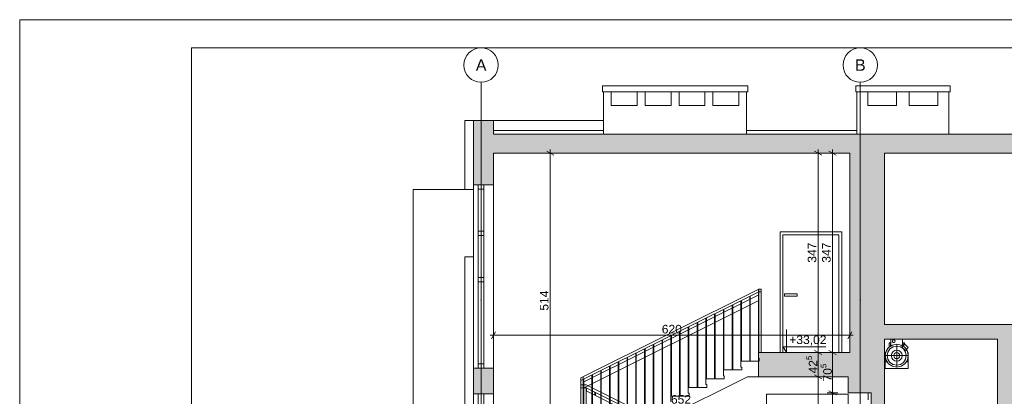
# Paper-space layout 'A-15 INWENTARYZACJA - PRZEKRÓJ' of a CAD drawing. Header units: millimetres. Extents: x 0 to 594, y 0 to 550.
# Tile 27 of 62: x 0 to 171, y 484 to 550. Entities that reach past the tile are written whole.
import ezdxf
from ezdxf.xclip import XClip

# ---------------------------------------------------------------- set-up
doc = ezdxf.new("R2010")
doc.units = ezdxf.units.MM
doc.header["$MEASUREMENT"] = 0
doc.header["$XCLIPFRAME"] = 0
for name, pattern in [('ACAD_ISO10W100', [185, 120, -30, 5, -30]), ('DASHDOTX2', [1000, 500, -250, 0, -250]), ('LINIE_3', [25, 15, -10]), ('PRZERYWANA', [5.64444, 2.82222, -2.82222])]:
    doc.linetypes.add(name, pattern=pattern)
for name, color, linetype, lineweight, true_color in [('A__balustrada_Nr_pióra__161', 7, 'Continuous', 5, 0x949494), ('A_dach_Nr_pióra__9', 7, 'Continuous', 13, 0xadadad), ('A_osie_Nr_pióra__16', 7, 'Continuous', 5, 0x0f0f0f), ('A_osie_Nr_pióra__76', 7, 'Continuous', 5, 0x2d2d2d), ('A_pochwyt_Nr_pióra__161', 7, 'Continuous', 5, 0x949494), ('A_schody_Nr_pióra__9', 7, 'Continuous', 13, 0xadadad), ('A_stolarka_Nr_pióra__10', 7, 'Continuous', 13, 0x4b4b4b), ('A_stolarka_Nr_pióra__9', 7, 'Continuous', 13, 0xadadad), ('A_strop_Nr_pióra__9', 7, 'Continuous', 13, 0xadadad), ('A_widok_Nr_pióra__121', 7, 'Continuous', 5, 0xcacaca), ('A_widok_Nr_pióra__9', 7, 'Continuous', 13, 0xadadad), ('A_winda_Nr_pióra__10', 7, 'Continuous', 13, 0x4b4b4b), ('A_ściany_Nr_pióra__8', 7, 'Continuous', 13, 0x4c4c4c)]:
    doc.layers.add(name, color=color, linetype=linetype, lineweight=lineweight, true_color=true_color)
for name, color, linetype, lineweight in [('A_Arkusz_Nr_pióra__1', 7, 'Continuous', 20), ('A_stolarka_Nr_pióra__1', 7, 'Continuous', 20), ('A_strop_Nr_pióra__1', 7, 'Continuous', 20), ('A_wymiary_Nr_pióra__1', 7, 'Continuous', 20), ('A_wymiary_Nr_pióra__2', 8, 'Continuous', 13), ('A_ściany_Nr_pióra__1', 7, 'Continuous', 20)]:
    doc.layers.add(name, color=color, linetype=linetype, lineweight=lineweight)
doc.layers.add('A_podrys', color=7, linetype='Continuous')
doc.layers.add('A_ściany', color=7, linetype='Continuous')
doc.styles.add('STYL_AUTOMATYCZNY_1', font='arial.ttf')
doc.styles.add('STYL_AUTOMATYCZNY_4', font='arial.ttf')

# ---------------------------------------------------------------- blocks, each defined once
blk = doc.blocks.new('Rysunek_2_2', base_point=(-1563, -181.13))
at = {"linetype": 'Continuous', "lineweight": 0, "true_color": 0x000000}
h = blk.add_hatch(color=18, dxfattribs=at)
h.paths.add_polyline_path([(78.97, 521.26), (82.47, 521.26), (82.47, 526.77), (144.47, 526.77), (144.47, 492.06), (128.57, 492.06), (128.57, 487.83), (144.18, 487.83), (144.18, 485.03), (148.17, 485.03), (148.17, 458.83), (128.92, 458.83), (128.92, 459.34), (129.07, 459.34), (129.07, 460.34), (125.88, 460.34), (125.88, 460.84), (126.03, 460.84), (126.03, 461.84), (122.84, 461.84), (122.84, 462.34), (122.99, 462.34), (122.99, 463.34), (119.8, 463.34), (119.8, 463.84), (119.95, 463.84), (119.95, 464.84), (116.76, 464.84), (116.76, 465.34), (116.91, 465.34), (116.91, 466.34), (113.72, 466.34), (113.72, 466.85), (113.87, 466.85), (113.87, 467.85), (110.68, 467.85), (110.68, 468.35), (110.83, 468.35), (110.83, 469.35), (107.64, 469.35), (107.64, 469.85), (107.79, 469.85), (107.79, 470.85), (104.6, 470.85), (104.6, 471.35), (104.75, 471.35), (104.75, 472.35), (101.56, 472.35), (101.56, 472.86), (101.71, 472.86), (101.71, 473.86), (98.52, 473.86), (98.52, 474.36), (98.67, 474.36), (98.67, 475.36), (95.47, 475.36), (82.47, 475.36), (82.47, 472.16), (98.57, 472.16), (131.1, 456.08), (143.95, 456.08), (143.95, 452.03), (147.97, 452.03), (147.97, 425.98), (128.52, 425.98), (128.52, 426.47), (128.67, 426.47), (128.67, 427.47), (125.54, 427.47), (125.54, 427.95), (125.69, 427.95), (125.69, 428.95), (122.56, 428.95), (122.56, 429.44), (122.71, 429.44), (122.71, 430.44), (119.58, 430.44), (119.58, 430.92), (119.73, 430.92), (119.73, 431.92), (116.6, 431.92), (116.6, 432.4), (116.75, 432.4), (116.75, 433.4), (113.62, 433.4), (113.62, 433.89), (113.77, 433.89), (113.77, 434.89), (110.64, 434.89), (110.64, 435.37), (110.79, 435.37), (110.79, 436.37), (107.66, 436.37), (107.66, 436.86), (107.81, 436.86), (107.81, 437.86), (104.68, 437.86), (104.68, 438.34), (104.83, 438.34), (104.83, 439.34), (101.7, 439.34), (101.7, 439.82), (101.85, 439.82), (101.85, 440.82), (98.72, 440.82), (98.72, 441.31), (98.87, 441.31), (98.87, 442.31), (98.32, 442.31), (82.47, 442.31), (82.47, 439.31), (98.4, 439.31), (130.73, 423.21), (144.29, 423.21), (144.29, 419.15), (147.67, 419.15), (147.67, 393.01), (128.12, 393.01), (128.12, 393.52), (128.27, 393.52), (128.27, 394.52), (125.18, 394.52), (125.18, 395.04), (125.33, 395.04), (125.33, 396.04), (122.24, 396.04), (122.24, 396.55), (122.39, 396.55), (122.39, 397.55), (119.3, 397.55), (119.3, 398.06), (119.45, 398.06), (119.45, 399.06), (116.36, 399.06), (116.36, 399.58), (116.51, 399.58), (116.51, 400.58), (113.42, 400.58), (113.42, 401.09), (113.57, 401.09), (113.57, 402.09), (110.48, 402.09), (110.48, 402.6), (110.63, 402.6), (110.63, 403.6), (107.54, 403.6), (107.54, 404.12), (107.69, 404.12), (107.69, 405.12), (104.6, 405.12), (104.6, 405.63), (104.75, 405.63), (104.75, 406.63), (101.66, 406.63), (101.66, 407.14), (101.81, 407.14), (101.81, 408.14), (98.72, 408.14), (98.72, 408.66), (98.87, 408.66), (98.87, 409.66), (95.67, 409.66), (82.47, 409.66), (82.47, 406.41), (98.82, 406.41), (131.21, 389.73), (143.85, 389.73), (143.85, 385.84), (147.47, 385.84), (147.47, 359.73), (128.12, 359.73), (128.12, 360.24), (128.27, 360.24), (128.27, 361.24), (125.09, 361.24), (125.09, 361.76), (125.24, 361.76), (125.24, 362.76), (122.06, 362.76), (122.06, 363.27), (122.21, 363.27), (122.21, 364.27), (119.03, 364.27), (119.03, 364.78), (119.18, 364.78), (119.18, 365.78), (116, 365.78), (116, 366.29), (116.15, 366.29), (116.15, 367.29), (112.97, 367.29), (112.97, 367.8), (113.12, 367.8), (113.12, 368.8), (109.94, 368.8), (109.94, 369.31), (110.09, 369.31), (110.09, 370.31), (106.91, 370.31), (106.91, 370.82), (107.06, 370.82), (107.06, 371.82), (103.88, 371.82), (103.88, 372.34), (104.03, 372.34), (104.03, 373.34), (100.85, 373.34), (100.85, 373.85), (101, 373.85), (101, 374.85), (97.82, 374.85), (97.82, 375.36), (97.97, 375.36), (97.97, 376.36), (94.77, 376.36), (82.47, 376.36), (82.47, 373.21), (97.75, 373.21), (130.72, 356.76), (144.2, 356.76), (144.2, 353.09), (148.07, 353.09), (148.07, 326.66), (128.52, 326.66), (128.52, 327.15), (128.67, 327.15), (128.67, 328.15), (125.52, 328.15), (125.52, 328.65), (125.67, 328.65), (125.67, 329.65), (122.52, 329.65), (122.52, 330.14), (122.67, 330.14), (122.67, 331.14), (119.52, 331.14), (119.52, 331.64), (119.67, 331.64), (119.67, 332.64), (116.52, 332.64), (116.52, 333.14), (116.67, 333.14), (116.67, 334.14), (113.52, 334.14), (113.52, 334.63), (113.67, 334.63), (113.67, 335.63), (110.52, 335.63), (110.52, 336.13), (110.67, 336.13), (110.67, 337.13), (107.52, 337.13), (107.52, 337.62), (107.67, 337.62), (107.67, 338.62), (104.52, 338.62), (104.52, 339.12), (104.67, 339.12), (104.67, 340.12), (101.52, 340.12), (101.52, 340.61), (101.67, 340.61), (101.67, 341.61), (98.52, 341.61), (98.52, 342.11), (98.67, 342.11), (98.67, 343.11), (95.47, 343.11), (82.47, 343.11), (82.47, 340.11), (98.18, 340.11), (131.53, 323.48), (144.01, 323.48), (144.01, 319.91), (147.97, 319.91), (147.97, 293.68), (147.77, 293.68), (128.42, 293.68), (128.42, 294.19), (128.57, 294.19), (128.57, 295.19), (125.44, 295.19), (125.44, 295.69), (125.59, 295.69), (125.59, 296.69), (122.46, 296.69), (122.46, 297.19), (122.61, 297.19), (122.61, 298.19), (119.48, 298.19), (119.48, 298.69), (119.63, 298.69), (119.63, 299.69), (116.5, 299.69), (116.5, 300.19), (116.65, 300.19), (116.65, 301.19), (113.52, 301.19), (113.52, 301.7), (113.67, 301.7), (113.67, 302.7), (110.54, 302.7), (110.54, 303.2), (110.69, 303.2), (110.69, 304.2), (107.56, 304.2), (107.56, 304.7), (107.71, 304.7), (107.71, 305.7), (104.58, 305.7), (104.58, 306.2), (104.73, 306.2), (104.73, 307.2), (101.6, 307.2), (101.6, 307.71), (101.75, 307.71), (101.75, 308.71), (98.62, 308.71), (98.62, 309.21), (98.77, 309.21), (98.77, 310.21), (95.57, 310.21), (82.47, 310.21), (82.47, 307.01), (98.66, 307.01), (131.34, 290.53), (143.82, 290.53), (143.82, 286.84), (147.77, 286.84), (147.77, 260.63), (128.17, 260.63), (128.12, 260.63), (128.12, 261.1), (128.27, 261.1), (128.27, 262.1), (125.16, 262.1), (125.16, 262.57), (125.31, 262.57), (125.31, 263.57), (122.2, 263.57), (122.2, 264.03), (122.35, 264.03), (122.35, 265.03), (119.24, 265.03), (119.24, 265.5), (119.39, 265.5), (119.39, 266.5), (116.28, 266.5), (116.28, 266.96), (116.43, 266.96), (116.43, 267.96), (113.32, 267.96), (113.32, 268.43), (113.47, 268.43), (113.47, 269.43), (110.36, 269.43), (110.36, 269.89), (110.51, 269.89), (110.51, 270.89), (107.4, 270.89), (107.4, 271.36), (107.55, 271.36), (107.55, 272.36), (104.44, 272.36), (104.44, 272.83), (104.59, 272.83), (104.59, 273.83), (101.48, 273.83), (101.48, 274.29), (101.63, 274.29), (101.63, 275.29), (98.52, 275.29), (98.52, 275.76), (98.67, 275.76), (98.67, 276.76), (95.47, 276.76), (82.47, 276.76), (82.47, 273.91), (97.94, 273.91), (129.94, 258.06), (144.28, 258.06), (144.28, 254.06), (148.07, 254.06), (148.17, 254.06), (148.17, 227.86), (148.07, 227.86), (128.82, 227.86), (128.82, 228.32), (128.97, 228.32), (128.97, 229.32), (125.79, 229.32), (125.79, 229.78), (125.94, 229.78), (125.94, 230.78), (122.76, 230.78), (122.76, 231.24), (122.91, 231.24), (122.91, 232.24), (119.73, 232.24), (119.73, 232.69), (119.88, 232.69), (119.88, 233.69), (116.7, 233.69), (116.7, 234.15), (116.85, 234.15), (116.85, 235.15), (113.67, 235.15), (113.67, 235.61), (113.82, 235.61), (113.82, 236.61), (110.64, 236.61), (110.64, 237.07), (110.79, 237.07), (110.79, 238.07), (107.61, 238.07), (107.61, 238.53), (107.76, 238.53), (107.76, 239.53), (104.58, 239.53), (104.58, 239.99), (104.73, 239.99), (104.73, 240.99), (101.55, 240.99), (101.55, 241.45), (101.7, 241.45), (101.7, 242.45), (98.52, 242.45), (98.52, 242.91), (98.67, 242.91), (98.67, 243.91), (95.47, 243.91), (82.47, 243.91), (82.47, 257.51), (80.78, 257.51), (80.78, 257.46), (79.78, 257.46), (79.78, 257.51), (78.97, 257.51), (78.97, 128.86), (78.97, 108.71), (172.7, 108.71), (223.52, 108.71), (304.19, 108.71), (545.86, 108.71), (545.86, 212.65), (540.84, 212.65), (540.84, 210.9), (524.89, 210.9), (524.89, 211.43), (525.04, 211.43), (525.04, 212.43), (521.95, 212.43), (521.95, 212.96), (522.1, 212.96), (522.1, 213.96), (519.01, 213.96), (519.01, 214.5), (519.16, 214.5), (519.16, 215.5), (516.07, 215.5), (516.07, 216.03), (516.22, 216.03), (516.22, 217.03), (513.13, 217.03), (513.13, 217.56), (513.28, 217.56), (513.28, 218.56), (510.19, 218.56), (510.19, 219.09), (510.34, 219.09), (510.34, 220.09), (507.25, 220.09), (507.25, 220.63), (507.4, 220.63), (507.4, 221.63), (504.31, 221.63), (504.31, 222.16), (504.46, 222.16), (504.46, 223.16), (501.37, 223.16), (501.37, 223.69), (501.52, 223.69), (501.52, 224.69), (498.43, 224.69), (498.43, 225.23), (498.58, 225.23), (498.58, 226.23), (495.85, 226.23), (495.48, 226.23), (495.48, 226.76), (495.63, 226.76), (495.63, 227.76), (495.55, 227.76), (477.1, 227.76), (477.1, 254.11), (479.49, 254.11), (479.49, 257.94), (494.16, 257.94), (524.3, 242.5), (527.18, 241.03), (540.84, 241.03), (540.84, 243.98), (524.71, 243.98), (524.71, 244.5), (524.86, 244.5), (524.86, 245.5), (521.73, 245.5), (521.73, 246.03), (521.88, 246.03), (521.88, 247.03), (518.75, 247.03), (518.75, 247.56), (518.9, 247.56), (518.9, 248.56), (515.77, 248.56), (515.77, 249.09), (515.92, 249.09), (515.92, 250.09), (512.78, 250.09), (512.78, 250.62), (512.93, 250.62), (512.93, 251.62), (509.8, 251.62), (509.8, 252.14), (509.95, 252.14), (509.95, 253.14), (506.82, 253.14), (506.82, 253.67), (506.97, 253.67), (506.97, 254.67), (503.83, 254.67), (503.83, 255.2), (503.98, 255.2), (503.98, 256.2), (500.85, 256.2), (500.85, 256.73), (501, 256.73), (501, 257.73), (497.87, 257.73), (497.87, 258.25), (498.02, 258.25), (498.02, 259.25), (495.07, 259.25), (494.88, 259.25), (494.88, 259.78), (495.03, 259.78), (495.03, 260.78), (494.92, 260.78), (494.77, 260.78), (491.9, 260.78), (476.52, 260.78), (476.49, 260.78), (476.49, 287.01), (478.92, 287.01), (478.92, 290.88), (494.18, 290.88), (524.49, 275.51), (528.12, 273.68), (540.84, 273.68), (540.84, 276.99), (527.73, 276.99), (524.9, 276.99), (524.9, 277.51), (525.05, 277.51), (525.05, 278.51), (521.89, 278.51), (521.89, 279.04), (522.04, 279.04), (522.04, 280.04), (518.88, 280.04), (518.88, 280.57), (519.03, 280.57), (519.03, 281.57), (515.87, 281.57), (515.87, 282.09), (516.02, 282.09), (516.02, 283.09), (512.86, 283.09), (512.86, 283.62), (513.01, 283.62), (513.01, 284.62), (509.85, 284.62), (509.85, 285.14), (510, 285.14), (510, 286.14), (506.84, 286.14), (506.84, 286.67), (506.99, 286.67), (506.99, 287.67), (503.83, 287.67), (503.83, 288.2), (503.98, 288.2), (503.98, 289.2), (500.82, 289.2), (500.82, 289.72), (500.97, 289.72), (500.97, 290.72), (497.81, 290.72), (497.81, 291.25), (497.96, 291.25), (497.96, 292.25), (494.8, 292.25), (494.8, 292.27), (494.8, 292.77), (494.95, 292.77), (494.95, 293.77), (494.92, 293.77), (494.45, 293.77), (476.82, 293.77), (476.82, 319.77), (478.99, 319.77), (478.99, 323.72), (495.86, 323.72), (524.62, 308.91), (528.09, 307.13), (540.84, 307.13), (540.84, 310.43), (524.95, 310.43), (524.95, 310.96), (525.1, 310.96), (525.1, 311.96), (521.98, 311.96), (521.98, 312.49), (522.13, 312.49), (522.13, 313.49), (519.01, 313.49), (519.01, 314.02), (519.16, 314.02), (519.16, 315.02), (516.03, 315.02), (516.03, 315.55), (516.18, 315.55), (516.18, 316.55), (513.06, 316.55), (513.06, 317.08), (513.21, 317.08), (513.21, 318.08), (510.08, 318.08), (510.08, 318.62), (510.23, 318.62), (510.23, 319.62), (507.11, 319.62), (507.11, 320.15), (507.26, 320.15), (507.26, 321.15), (504.14, 321.15), (504.14, 321.68), (504.29, 321.68), (504.29, 322.68), (501.16, 322.68), (501.16, 323.21), (501.31, 323.21), (501.31, 324.21), (498.19, 324.21), (498.19, 324.74), (498.34, 324.74), (498.34, 325.74), (495.21, 325.74), (495.21, 325.76), (495.21, 326.27), (495.36, 326.27), (495.36, 327.27), (494.88, 327.27), (492.23, 327.27), (476.74, 327.27), (476.74, 353.5), (479.1, 353.5), (479.1, 357.27), (494.17, 357.27), (524.47, 342.22), (527.82, 340.56), (540.84, 340.56), (540.84, 343.72), (524.83, 343.72), (524.83, 344.21), (524.98, 344.21), (524.98, 345.21), (521.83, 345.21), (521.83, 345.7), (521.98, 345.7), (521.98, 346.7), (518.82, 346.7), (518.82, 347.2), (518.97, 347.2), (518.97, 348.2), (515.82, 348.2), (515.82, 348.69), (515.97, 348.69), (515.97, 349.69), (512.81, 349.69), (512.81, 350.18), (512.96, 350.18), (512.96, 351.18), (509.8, 351.18), (509.8, 351.68), (509.95, 351.68), (509.95, 352.68), (506.8, 352.68), (506.8, 353.17), (506.95, 353.17), (506.95, 354.17), (503.79, 354.17), (503.79, 354.66), (503.94, 354.66), (503.94, 355.66), (503.69, 355.66), (500.79, 355.66), (500.79, 356.15), (500.94, 356.15), (500.94, 357.15), (500.69, 357.15), (497.78, 357.15), (497.78, 357.65), (497.93, 357.65), (497.93, 358.65), (497.69, 358.65), (495.09, 358.65), (494.77, 358.65), (494.77, 359.14), (494.92, 359.14), (494.92, 360.14), (476.67, 360.14), (476.67, 386.4), (478.89, 386.4), (478.89, 389.9), (495.65, 389.9), (524.66, 375.54), (528.34, 373.72), (540.84, 373.72), (540.84, 377.06), (524.97, 377.06), (524.97, 377.54), (525.12, 377.54), (525.12, 378.54), (521.97, 378.54), (521.97, 379.03), (522.12, 379.03), (522.12, 380.03), (518.97, 380.03), (518.97, 380.51), (519.12, 380.51), (519.12, 381.51), (515.97, 381.51), (515.97, 382), (516.12, 382), (516.12, 383), (512.97, 383), (512.97, 383.48), (513.12, 383.48), (513.12, 384.48), (509.97, 384.48), (509.97, 384.97), (510.12, 384.97), (510.12, 385.97), (506.97, 385.97), (506.97, 386.45), (507.12, 386.45), (507.12, 387.45), (503.97, 387.45), (503.97, 387.94), (504.12, 387.94), (504.12, 388.94), (500.97, 388.94), (500.97, 389.42), (501.12, 389.42), (501.12, 390.42), (497.97, 390.42), (497.97, 390.91), (498.12, 390.91), (498.12, 391.91), (494.97, 391.91), (494.97, 392.39), (495.12, 392.39), (495.12, 393.39), (476.59, 393.39), (476.59, 419.55), (478.98, 419.55), (478.98, 423.32), (494.21, 423.32), (524.53, 408.57), (528.16, 406.81), (540.84, 406.81), (540.84, 410.09), (524.84, 410.09), (524.84, 410.56), (524.99, 410.56), (524.99, 411.56), (521.81, 411.56), (521.81, 412.04), (521.96, 412.04), (521.96, 413.04), (518.78, 413.04), (518.78, 413.51), (518.93, 413.51), (518.93, 414.51), (515.74, 414.51), (515.74, 414.99), (515.89, 414.99), (515.89, 415.99), (512.71, 415.99), (512.71, 416.47), (512.86, 416.47), (512.86, 417.47), (509.67, 417.47), (509.67, 417.94), (509.82, 417.94), (509.82, 418.94), (506.64, 418.94), (506.64, 419.42), (506.79, 419.42), (506.79, 420.42), (503.61, 420.42), (503.61, 420.89), (503.76, 420.89), (503.76, 421.89), (500.57, 421.89), (500.57, 422.37), (500.72, 422.37), (500.72, 423.37), (497.54, 423.37), (497.54, 423.85), (497.69, 423.85), (497.69, 424.85), (494.5, 424.85), (494.5, 425.32), (494.65, 425.32), (494.65, 426.32), (476.52, 426.32), (476.52, 452.45), (478.3, 452.45), (478.3, 456.35), (494.14, 456.35), (527.94, 439.88), (540.84, 439.88), (540.84, 442.96), (525.04, 442.96), (525.04, 443.42), (525.19, 443.42), (525.19, 444.42), (522.04, 444.42), (522.04, 444.89), (522.19, 444.89), (522.19, 445.89), (519.03, 445.89), (519.03, 446.35), (519.18, 446.35), (519.18, 447.35), (516.03, 447.35), (516.03, 447.82), (516.18, 447.82), (516.18, 448.82), (513.02, 448.82), (513.02, 449.28), (513.17, 449.28), (513.17, 450.28), (510.01, 450.28), (510.01, 450.75), (510.16, 450.75), (510.16, 451.75), (507.01, 451.75), (507.01, 452.22), (507.16, 452.22), (507.16, 453.22), (504, 453.22), (504, 453.68), (504.15, 453.68), (504.15, 454.68), (501, 454.68), (501, 455.15), (501.15, 455.15), (501.15, 456.15), (497.99, 456.15), (497.99, 456.61), (498.14, 456.61), (498.14, 457.61), (494.98, 457.61), (494.98, 458.08), (495.13, 458.08), (495.13, 459.08), (476.55, 459.08), (476.55, 485.3), (478.65, 485.3), (478.65, 488.69), (540.84, 488.69), (540.84, 485.32), (545.86, 485.32), (545.86, 508.74), (540.84, 508.74), (540.84, 506.9), (346.27, 506.9), (346.27, 532.46), (344.12, 532.46), (344.12, 530.1), (82.47, 530.1), (82.47, 532.46), (78.97, 532.46)])
h.paths.add_polyline_path([(95.47, 211.36), (82.47, 211.36), (82.47, 241.36), (97.33, 241.36), (131.39, 224.96), (144.13, 224.96), (144.13, 221.36), (148.07, 221.36), (148.07, 194.86), (128.52, 194.86), (128.52, 195.36), (128.67, 195.36), (128.67, 196.36), (125.52, 196.36), (125.52, 196.86), (125.67, 196.86), (125.67, 197.86), (122.52, 197.86), (122.52, 198.36), (122.67, 198.36), (122.67, 199.36), (119.52, 199.36), (119.52, 199.86), (119.67, 199.86), (119.67, 200.86), (116.52, 200.86), (116.52, 201.36), (116.67, 201.36), (116.67, 202.36), (113.52, 202.36), (113.52, 202.86), (113.67, 202.86), (113.67, 203.86), (110.52, 203.86), (110.52, 204.36), (110.67, 204.36), (110.67, 205.36), (107.52, 205.36), (107.52, 205.86), (107.67, 205.86), (107.67, 206.86), (104.52, 206.86), (104.52, 207.36), (104.67, 207.36), (104.67, 208.36), (101.52, 208.36), (101.52, 208.86), (101.67, 208.86), (101.67, 209.86), (98.52, 209.86), (98.52, 210.36), (98.67, 210.36), (98.67, 211.36)], flags=0)
h.paths.add_polyline_path([(82.47, 145.16), (82.47, 175.26), (98.26, 175.26), (131.33, 158.56), (144.57, 158.56), (144.57, 155.09), (147.97, 155.09), (147.97, 128.86), (126.42, 128.86), (126.42, 129.49), (126.57, 129.49), (126.57, 130.49), (123.48, 130.49), (123.48, 131.12), (123.63, 131.12), (123.63, 132.12), (120.53, 132.12), (120.53, 132.75), (120.68, 132.75), (120.68, 133.75), (117.59, 133.75), (117.59, 134.38), (117.74, 134.38), (117.74, 135.38), (114.64, 135.38), (114.64, 136.01), (114.79, 136.01), (114.79, 137.01), (111.7, 137.01), (111.7, 137.64), (111.85, 137.64), (111.85, 138.64), (108.75, 138.64), (108.75, 139.27), (108.9, 139.27), (108.9, 140.27), (105.81, 140.27), (105.81, 140.9), (105.96, 140.9), (105.96, 141.9), (102.87, 141.9), (102.87, 142.53), (103.02, 142.53), (103.02, 143.53), (99.92, 143.53), (99.92, 144.16), (100.07, 144.16), (100.07, 145.16), (96.87, 145.16)], flags=0)
h.paths.add_polyline_path([(98.57, 178.36), (82.47, 178.36), (82.47, 208.86), (97.17, 208.86), (130.97, 191.96), (144.13, 191.96), (144.13, 188.39), (147.87, 188.39), (147.87, 161.86), (131.47, 161.86), (128.27, 161.86), (128.12, 161.86), (128.12, 162.36), (128.27, 162.36), (128.27, 163.36), (125.15, 163.36), (125.15, 163.86), (125.3, 163.86), (125.3, 164.86), (122.18, 164.86), (122.18, 165.36), (122.33, 165.36), (122.33, 166.36), (119.21, 166.36), (119.21, 166.86), (119.36, 166.86), (119.36, 167.86), (116.24, 167.86), (116.24, 168.36), (116.39, 168.36), (116.39, 169.36), (113.27, 169.36), (113.27, 169.86), (113.42, 169.86), (113.42, 170.86), (110.3, 170.86), (110.3, 171.36), (110.45, 171.36), (110.45, 172.36), (107.33, 172.36), (107.33, 172.86), (107.48, 172.86), (107.48, 173.86), (104.36, 173.86), (104.36, 174.36), (104.51, 174.36), (104.51, 175.36), (101.39, 175.36), (101.39, 175.86), (101.54, 175.86), (101.54, 176.86), (98.42, 176.86), (98.42, 177.36), (98.57, 177.36)], flags=0)
h.paths.add_polyline_path([(150.52, 494.37), (170.2, 494.37), (170.2, 116.83), (150.52, 116.83)], flags=0)
h.paths.add_polyline_path([(172.7, 496.91), (150.52, 496.91), (150.52, 507.8), (150.52, 526.77), (195.18, 526.77), (195.18, 496.91)], flags=0)
h.paths.add_polyline_path([(172.7, 224.87), (222.02, 224.87), (222.02, 215.86), (223.52, 215.86), (223.52, 227.86), (172.7, 227.86), (172.7, 257.64), (222.02, 257.64), (222.02, 248.86), (223.52, 248.86), (223.52, 260.63), (172.7, 260.63), (172.7, 290.66), (222.02, 290.66), (222.02, 281.63), (223.52, 281.63), (223.52, 293.68), (172.7, 293.68), (172.7, 323.68), (222.02, 323.68), (222.02, 314.68), (223.52, 314.68), (223.52, 326.86), (172.7, 326.86), (172.7, 356.7), (222.02, 356.7), (222.02, 347.86), (223.52, 347.86), (223.52, 359.93), (172.7, 359.93), (172.7, 389.63), (222.02, 389.63), (222.02, 380.93), (223.52, 380.93), (223.52, 393.16), (172.7, 393.16), (172.7, 422.65), (222.02, 422.65), (222.02, 414.16), (223.52, 414.16), (223.52, 426.13), (172.7, 426.13), (172.7, 455.67), (222.02, 455.67), (222.02, 447.13), (223.52, 447.13), (223.52, 458.83), (172.7, 458.83), (172.7, 488.69), (222.02, 488.69), (222.02, 479.83), (223.52, 479.83), (223.52, 494.54), (251.6, 494.54), (251.6, 116.83), (223.52, 116.83), (223.52, 128.86), (172.7, 128.86), (172.7, 158.49), (222.02, 158.49), (222.02, 149.86), (223.52, 149.86), (223.52, 161.86), (172.7, 161.86), (172.7, 191.68), (222.02, 191.68), (222.02, 182.86), (223.52, 182.86), (223.52, 194.86), (172.7, 194.86)], flags=0)
h.paths.add_polyline_path([(196.18, 496.91), (196.18, 526.77), (211.83, 526.77), (211.83, 522.21), (215.55, 522.21), (215.55, 526.77), (277.7, 526.77), (277.7, 522.21), (281.34, 522.21), (281.34, 526.77), (330.07, 526.77), (343.4, 526.77), (343.4, 520.25), (344.31, 520.25), (344.31, 491.91), (330.07, 491.91), (308.34, 491.91), (308.34, 496.91), (302.69, 496.91), (223.52, 496.91), (222.02, 496.91)], flags=0)
h.paths.add_polyline_path([(252.99, 194.86), (252.99, 221.36), (256.74, 221.36), (256.74, 224.27), (276.25, 224.27), (276.25, 221.36), (280.6, 221.36), (280.6, 215.86), (282.33, 215.86), (282.33, 227.86), (253.1, 227.86), (253.1, 254.13), (255.96, 254.13), (255.96, 257.04), (276.56, 257.04), (276.56, 254.13), (280.53, 254.13), (280.53, 248.86), (282.33, 248.86), (282.33, 260.63), (253.1, 260.63), (253.1, 286.84), (255.62, 286.84), (255.62, 290.03), (276.43, 290.03), (276.43, 286.84), (280.91, 286.84), (280.91, 281.63), (282.33, 281.63), (282.33, 293.68), (253.1, 293.68), (253.1, 319.91), (255.56, 319.91), (255.56, 323.19), (276.41, 323.19), (276.41, 319.91), (280.78, 319.91), (280.78, 314.68), (282.33, 314.68), (282.33, 326.86), (253.1, 326.86), (253.1, 353.09), (255.85, 353.09), (255.85, 356.35), (276.87, 356.35), (276.87, 353.09), (280.77, 353.09), (280.77, 347.86), (282.33, 347.86), (282.33, 359.93), (253.1, 359.93), (253.1, 385.84), (255.8, 385.84), (255.8, 389.44), (276.57, 389.44), (276.57, 385.84), (280.77, 385.84), (280.77, 380.93), (282.33, 380.93), (282.33, 393.16), (253.1, 393.16), (253.1, 419.15), (255.38, 419.15), (255.38, 423.28), (277.09, 423.28), (277.09, 419.15), (280.85, 419.15), (280.85, 414.16), (282.33, 414.16), (282.33, 426.13), (253.1, 426.13), (253.1, 451.98), (255.98, 451.98), (255.98, 456.08), (276.88, 456.08), (276.86, 451.98), (280.85, 451.98), (280.85, 447.13), (282.33, 447.13), (282.33, 458.83), (253.1, 458.83), (253.1, 485), (255.97, 485), (255.97, 488.14), (276.82, 488.14), (276.82, 485), (280.95, 485), (280.95, 479.83), (282.33, 479.83), (282.33, 494.54), (302.69, 494.54), (302.69, 116.83), (282.33, 116.83), (282.33, 128.86), (253.1, 128.86), (253.1, 155.36), (255.66, 155.36), (255.66, 158.46), (277.1, 158.46), (277.1, 155.36), (280.75, 155.36), (280.75, 149.86), (282.33, 149.86), (282.33, 161.86), (253.1, 161.86), (253.1, 188.36), (255.71, 188.36), (255.71, 191.27), (276.58, 191.27), (276.58, 188.36), (280.69, 188.36), (280.69, 182.86), (282.33, 182.86), (282.33, 194.86)], flags=0)
h.paths.add_polyline_path([(304.19, 158.74), (455.37, 158.74), (455.37, 128.86), (304.19, 128.86)], flags=0)
h.paths.add_polyline_path([(304.19, 323.83), (474.63, 323.83), (474.63, 293.68), (304.19, 293.68)], flags=0)
h.paths.add_polyline_path([(304.19, 224.83), (474.63, 224.83), (474.63, 194.86), (304.19, 194.86)], flags=0)
h.paths.add_polyline_path([(304.19, 458.83), (304.19, 488.84), (474.63, 488.84), (474.63, 458.83)], flags=0)
h.paths.add_polyline_path([(304.19, 290.66), (474.63, 290.66), (474.63, 260.63), (304.19, 260.63)], flags=0)
h.paths.add_polyline_path([(474.63, 393.16), (304.19, 393.16), (304.19, 423.11), (474.63, 423.11)], flags=0)
h.paths.add_polyline_path([(304.19, 356.91), (474.63, 356.91), (474.63, 326.86), (304.19, 326.86)], flags=0)
h.paths.add_polyline_path([(304.19, 161.66), (304.19, 191.83), (474.63, 191.83), (474.63, 161.66), (455.37, 161.66)], flags=0)
h.paths.add_polyline_path([(304.19, 227.86), (304.19, 257.61), (474.63, 257.61), (474.63, 227.86)], flags=0)
h.paths.add_polyline_path([(304.19, 426.13), (304.19, 455.81), (474.63, 455.81), (474.63, 426.13)], flags=0)
h.paths.add_polyline_path([(304.19, 359.93), (304.19, 390.13), (474.63, 390.13), (474.63, 360.14), (474.63, 359.93)], flags=0)
h.paths.add_polyline_path([(349.33, 491.91), (349.33, 503.87), (540.84, 503.87), (540.84, 491.91), (474.63, 491.91)], flags=0)
h.paths.add_polyline_path([(540.84, 129.01), (456.87, 129.01), (456.87, 158.74), (474.63, 158.74), (474.63, 155.26), (479.28, 155.26), (479.28, 158.74), (495.61, 158.74), (516.72, 148.94), (518.58, 148.08), (518.58, 147.55), (540.84, 147.55)], flags=0)
h.paths.add_polyline_path([(477.02, 188.33), (479.35, 188.33), (479.35, 192.08), (494.25, 192.08), (524.53, 177), (528.16, 175.19), (540.84, 175.19), (540.84, 150.55), (519.73, 150.55), (516.95, 150.55), (516.95, 151.94), (513.96, 151.94), (513.96, 153.33), (510.97, 153.33), (510.97, 154.72), (507.98, 154.72), (507.98, 156.11), (504.99, 156.11), (504.99, 157.49), (502, 157.49), (502, 158.88), (499.01, 158.88), (499.01, 160.27), (496.02, 160.27), (496.02, 161.66), (494.83, 161.66), (477.02, 161.66)], flags=0)
h.paths.add_polyline_path([(477.1, 220.83), (479.25, 220.83), (479.25, 224.56), (495.44, 224.56), (524.46, 209.43), (525.68, 208.8), (526.72, 208.8), (540.84, 208.8), (540.84, 178.54), (527.76, 178.54), (525, 178.54), (525, 179.01), (525.15, 179.01), (525.15, 180.01), (522.02, 180.01), (522.02, 180.49), (522.17, 180.49), (522.17, 181.49), (519.03, 181.49), (519.03, 181.97), (519.18, 181.97), (519.18, 182.97), (516.04, 182.97), (516.04, 183.44), (516.19, 183.44), (516.19, 184.44), (513.06, 184.44), (513.06, 184.92), (513.21, 184.92), (513.21, 185.92), (510.07, 185.92), (510.07, 186.4), (510.22, 186.4), (510.22, 187.4), (507.08, 187.4), (507.08, 187.87), (507.23, 187.87), (507.23, 188.87), (504.1, 188.87), (504.1, 189.35), (504.25, 189.35), (504.25, 190.35), (501.11, 190.35), (501.11, 190.83), (501.26, 190.83), (501.26, 191.83), (498.12, 191.83), (498.12, 192.3), (498.27, 192.3), (498.27, 193.3), (495.27, 193.3), (495.13, 193.3), (495.13, 193.78), (495.28, 193.78), (495.28, 194.78), (494.87, 194.78), (477.1, 194.78)], flags=0)
at = {"layer": 'A_ściany', "linetype": 'Continuous', "lineweight": 0, "true_color": 0x000000}
blk.add_hatch(color=18, dxfattribs=at).paths.add_polyline_path([(82.47, 484.86), (82.47, 489.36), (78.97, 489.36), (78.97, 484.86)])
at = {"layer": 'A__balustrada_Nr_pióra__161', "color": 252, "linetype": 'Continuous', "lineweight": 5, "true_color": 0x949494}
for p, q in [((128.57, 492.06), (128.57, 503.11)), ((128.57, 503.11), (129.07, 503.11)), ((128.57, 502.61), (129.07, 502.61)), ((129.07, 492.06), (129.07, 503.11)), ((97.67, 475.36), (97.67, 486.41)), ((97.67, 486.41), (98.57, 486.41)), ((97.67, 485.91), (98.57, 485.91)), ((98.17, 475.36), (98.17, 485.91)), ((98.57, 475.36), (98.57, 485.91)), ((98.67, 485.36), (98.67, 485.86)), ((100.09, 484.66), (100.09, 485.16)), ((100.19, 484.61), (100.19, 485.11))]:
    blk.add_line(p, q, dxfattribs=at)
at = {"layer": 'A_dach_Nr_pióra__9', "color": 253, "linetype": 'Continuous', "lineweight": 13, "true_color": 0xadadad}
for p, q in [((101.41, 538.46), (126.71, 538.46)), ((101.41, 538.46), (101.41, 537.46)), ((126.71, 538.46), (126.71, 537.46)), ((145.52, 538.46), (145.52, 537.46)), ((145.52, 538.46), (161.92, 538.46)), ((161.92, 538.46), (161.92, 537.46)), ((126.71, 537.46), (101.41, 537.46)), ((101.61, 537.46), (101.61, 530.1)), ((126.51, 537.46), (126.51, 530.1)), ((145.52, 537.46), (161.92, 537.46)), ((145.72, 537.46), (145.72, 530.1)), ((161.72, 537.46), (161.72, 530.1))]:
    blk.add_line(p, q, dxfattribs=at)
at = {"layer": 'A_dach_Nr_pióra__9', "color": 253, "linetype": 'Continuous', "lineweight": 13, "true_color": 0xadadad, "flags": 128}
for points in [[(102.96, 537.46), (107.46, 537.46), (107.46, 535.06), (102.96, 535.06)], [(108.86, 537.46), (113.36, 537.46), (113.36, 535.06), (108.86, 535.06)], [(114.76, 537.46), (119.26, 537.46), (119.26, 535.06), (114.76, 535.06)], [(120.66, 537.46), (125.16, 537.46), (125.16, 535.06), (120.66, 535.06)], [(147.62, 537.46), (152.62, 537.46), (152.62, 535.06), (147.62, 535.06)], [(154.82, 537.46), (159.82, 537.46), (159.82, 535.06), (154.82, 535.06)]]:
    blk.add_lwpolyline(points, close=True, dxfattribs=at)
at = {"layer": 'A_osie_Nr_pióra__16', "color": 250, "linetype": 'DASHDOTX2', "lineweight": 5, "true_color": 0x0f0f0f}
for p, q in [((80.3, 501.21), (80.3, 539.1)), ((146.3, 501.21), (146.3, 539.1)), ((80.3, 501.21), (80.3, 142.96)), ((146.3, 501.21), (146.3, 142.96))]:
    blk.add_line(p, q, dxfattribs=at)
for p in [(80.3, 501.21), (80.3, 501.21), (146.3, 501.21), (146.3, 501.21)]:
    blk.add_point(p, dxfattribs=at)
at = {"layer": 'A_osie_Nr_pióra__76', "color": 250, "linetype": 'Continuous', "lineweight": 5, "true_color": 0x2d2d2d}
for centre in [(80.3, 542.1), (146.3, 542.1)]:
    blk.add_circle(centre, 3, dxfattribs=at)
at = {"layer": 'A_pochwyt_Nr_pióra__161', "color": 252, "linetype": 'Continuous', "lineweight": 5, "true_color": 0x949494}
for p, q in [((129.07, 471.34), (98.57, 486.41)), ((129.07, 470.84), (98.57, 485.91)), ((129.07, 470.34), (98.57, 485.41))]:
    blk.add_line(p, q, dxfattribs=at)
at = {"layer": 'A_schody_Nr_pióra__9', "color": 253, "linetype": 'PRZERYWANA', "lineweight": 13, "true_color": 0xadadad}
for p, q in [((128.57, 492.06), (131.77, 492.06)), ((128.57, 491.06), (128.72, 491.06)), ((128.57, 490.54), (128.72, 490.54)), ((128.72, 490.54), (128.72, 491.06))]:
    blk.add_line(p, q, dxfattribs=at)
at = {"layer": 'A_schody_Nr_pióra__9', "color": 253, "linetype": 'Continuous', "lineweight": 13, "true_color": 0xadadad}
for p, q in [((128.57, 491.06), (128.57, 492.06)), ((125.52, 490.54), (128.57, 490.54)), ((125.52, 489.54), (125.52, 490.54)), ((122.47, 489.02), (125.67, 489.02)), ((122.47, 488.02), (122.47, 489.02)), ((125.52, 489.54), (125.67, 489.54)), ((125.67, 489.02), (125.67, 489.54)), ((98.57, 473.86), (126.65, 487.83)), ((119.42, 487.5), (122.62, 487.5)), ((119.42, 486.5), (119.42, 487.5)), ((122.47, 488.02), (122.62, 488.02)), ((122.62, 487.5), (122.62, 488.02)), ((126.65, 487.83), (128.57, 487.83)), ((116.37, 485.99), (119.57, 485.99)), ((116.37, 484.99), (116.37, 485.99)), ((116.37, 484.99), (116.52, 484.99)), ((116.52, 484.47), (116.52, 484.99)), ((119.42, 486.5), (119.57, 486.5)), ((119.57, 485.99), (119.57, 486.5)), ((113.32, 484.47), (116.52, 484.47)), ((113.32, 483.47), (113.32, 484.47))]:
    blk.add_line(p, q, dxfattribs=at)
blk.add_point((128.57, 487.83), dxfattribs=at)
at = {"layer": 'A_stolarka_Nr_pióra__1', "color": 7, "linetype": 'Continuous', "lineweight": 20}
for p, q in [((78.97, 521.26), (82.47, 521.26)), ((79.78, 521.26), (79.78, 489.36)), ((80.78, 521.26), (80.78, 489.36)), ((79.78, 520.51), (80.78, 520.51)), ((79.78, 513.2), (80.78, 513.2)), ((79.78, 512.45), (80.78, 512.45)), ((79.78, 505.11), (80.78, 505.11)), ((79.78, 504.36), (80.78, 504.36)), ((79.78, 490.11), (80.78, 490.11)), ((78.97, 489.36), (82.47, 489.36)), ((78.97, 484.86), (82.47, 484.86)), ((79.78, 484.86), (79.78, 455.86)), ((80.78, 484.86), (80.78, 455.86))]:
    blk.add_line(p, q, dxfattribs=at)
at = {"layer": 'A_stolarka_Nr_pióra__10', "color": 251, "linetype": 'Continuous', "lineweight": 13, "true_color": 0x4b4b4b}
for p, q in [((133.09, 501.85), (133.09, 502.26)), ((133.09, 502.26), (135.31, 502.26)), ((135.31, 502.26), (135.31, 501.85)), ((135.31, 501.85), (133.09, 501.85))]:
    blk.add_line(p, q, dxfattribs=at)
at = {"layer": 'A_stolarka_Nr_pióra__9', "color": 253, "linetype": 'Continuous', "lineweight": 13, "true_color": 0xadadad}
for p, q in [((143.07, 513.06), (132.33, 513.06)), ((132.33, 513.06), (132.33, 492.06)), ((142.57, 512.56), (132.83, 512.56)), ((132.83, 512.56), (132.83, 492.06)), ((142.57, 512.56), (142.57, 492.06)), ((143.07, 513.06), (143.07, 492.06)), ((129.98, 484.83), (129.98, 458.83)), ((144.17, 484.83), (129.98, 484.83)), ((144.17, 484.83), (144.17, 458.83))]:
    blk.add_line(p, q, dxfattribs=at)
at = {"layer": 'A_strop_Nr_pióra__1', "color": 7, "linetype": 'Continuous', "lineweight": 20}
for p, q in [((82.47, 530.1), (344.12, 530.1)), ((82.47, 526.77), (144.47, 526.77)), ((144.47, 492.06), (128.57, 492.06)), ((128.57, 492.06), (128.57, 487.83)), ((144.18, 487.83), (128.57, 487.83)), ((144.18, 485.03), (144.18, 487.83)), ((144.18, 485.03), (148.17, 485.03))]:
    blk.add_line(p, q, dxfattribs=at)
at = {"layer": 'A_strop_Nr_pióra__9', "color": 253, "linetype": 'Continuous', "lineweight": 13, "true_color": 0xadadad}
for p, q in [((126.51, 530.69), (126.51, 533.14)), ((82.47, 532.46), (101.61, 532.46)), ((82.47, 530.69), (101.61, 530.69)), ((126.51, 530.69), (145.72, 530.69))]:
    blk.add_line(p, q, dxfattribs=at)
at = {"layer": 'A_widok_Nr_pióra__121', "color": 9, "linetype": 'Continuous', "lineweight": 5, "true_color": 0xcacaca}
for p, q in [((97.67, 487.68), (128.67, 503.11)), ((97.67, 487.18), (128.67, 502.61)), ((98.07, 486.88), (128.67, 502.11)), ((128.57, 492.06), (128.57, 502.56)), ((128.57, 492.06), (128.57, 502.56)), ((128.67, 492.06), (128.67, 503.11)), ((128.67, 492.06), (128.67, 502.61)), ((98.07, 485.88), (128.67, 501.11)), ((125.52, 490.54), (125.52, 501.04)), ((125.62, 490.54), (125.62, 501.09)), ((127.05, 490.54), (127.05, 501.8)), ((127.15, 490.54), (127.15, 501.85)), ((120.95, 487.5), (120.95, 498.76)), ((121.05, 487.5), (121.05, 498.81)), ((122.47, 489.02), (122.47, 499.52)), ((122.57, 489.02), (122.57, 499.57)), ((124, 489.02), (124, 500.28)), ((124.1, 489.02), (124.1, 500.33)), ((117.9, 485.99), (117.9, 497.24)), ((118, 485.99), (118, 497.29)), ((119.42, 487.5), (119.42, 498)), ((119.52, 487.5), (119.52, 498.05)), ((114.85, 484.47), (114.85, 495.73)), ((114.95, 484.47), (114.95, 495.78)), ((116.37, 485.99), (116.37, 496.49)), ((116.47, 485.99), (116.47, 496.54)), ((111.8, 482.95), (111.8, 494.21)), ((111.9, 482.95), (111.9, 494.26)), ((113.32, 484.47), (113.32, 494.97)), ((113.42, 484.47), (113.42, 495.02)), ((107.22, 481.43), (107.22, 491.93)), ((107.32, 481.43), (107.32, 491.98)), ((108.75, 481.43), (108.75, 492.69)), ((108.85, 481.43), (108.85, 492.74)), ((110.27, 482.95), (110.27, 493.45)), ((110.37, 482.95), (110.37, 493.5)), ((104.17, 479.91), (104.17, 490.41)), ((104.27, 479.91), (104.27, 490.46)), ((105.7, 479.91), (105.7, 491.17)), ((105.8, 479.91), (105.8, 491.22)), ((101.12, 478.39), (101.12, 488.89)), ((101.22, 478.39), (101.22, 488.94)), ((102.65, 478.39), (102.65, 489.65)), ((102.75, 478.39), (102.75, 489.7)), ((97.67, 486.41), (97.67, 487.68)), ((98.07, 476.88), (98.07, 487.88)), ((98.17, 476.88), (98.17, 487.43)), ((99.6, 476.88), (99.6, 488.14)), ((99.7, 476.88), (99.7, 488.19))]:
    blk.add_line(p, q, dxfattribs=at)
at = {"layer": 'A_widok_Nr_pióra__9', "color": 253, "linetype": 'Continuous', "lineweight": 13, "true_color": 0xadadad}
for p, q in [((78.97, 532.46), (77.46, 532.46)), ((77.46, 532.46), (77.46, 520.46)), ((68.46, 236.25), (68.46, 520.46)), ((68.46, 520.46), (78.97, 520.46)), ((78.97, 508.74), (77.46, 508.74)), ((77.46, 508.74), (77.46, 148.86))]:
    blk.add_line(p, q, dxfattribs=at)
at = {"layer": 'A_winda_Nr_pióra__10', "color": 251, "linetype": 'Continuous', "lineweight": 13, "true_color": 0x4b4b4b}
for p, q in [((151.55, 493.72), (151.3, 493.72)), ((151.3, 493.72), (151.3, 492.97)), ((151.55, 493.14), (151.55, 493.72)), ((153.67, 494.37), (151.62, 494.37)), ((151.62, 494.37), (151.62, 493.19)), ((151.92, 494.12), (151.9, 494.04)), ((151.9, 494.04), (151.92, 493.95)), ((151.97, 494.2), (151.92, 494.12)), ((151.92, 493.95), (151.97, 493.87)), ((152.04, 494.25), (151.97, 494.2)), ((151.97, 493.87), (152.04, 493.82)), ((152.13, 494.27), (152.04, 494.25)), ((152.04, 493.82), (152.13, 493.81)), ((152.22, 494.25), (152.13, 494.27)), ((152.13, 493.81), (152.22, 493.82)), ((152.29, 494.2), (152.22, 494.25)), ((152.22, 493.82), (152.29, 493.87)), ((152.34, 494.12), (152.29, 494.2)), ((152.29, 493.87), (152.34, 493.95)), ((152.36, 494.04), (152.34, 494.12)), ((152.34, 493.95), (152.36, 494.04)), ((153.67, 493.19), (153.67, 494.37)), ((154, 493.72), (153.75, 493.72)), ((153.75, 493.72), (153.75, 493.23)), ((154, 493.48), (154, 493.72)), ((150.8, 492.28), (150.65, 491.52)), ((150.76, 492.09), (150.65, 492.09)), ((150.65, 492.09), (150.65, 490.44)), ((151.23, 492.93), (150.8, 492.28)), ((151.12, 492.15), (150.99, 491.52)), ((151.47, 492.69), (151.12, 492.15)), ((151.88, 493.36), (151.23, 492.93)), ((152.01, 493.05), (151.47, 492.69)), ((151.77, 491.88), (151.7, 491.52)), ((151.98, 492.19), (151.77, 491.88)), ((152.65, 493.52), (151.88, 493.36)), ((152.29, 492.39), (151.98, 492.19)), ((152.65, 493.18), (152.01, 493.05)), ((152.28, 491.88), (152.17, 491.71)), ((152.45, 492), (152.28, 491.88)), ((152.65, 492.47), (152.29, 492.39)), ((152.65, 492.04), (152.45, 492)), ((153.41, 493.36), (152.65, 493.52)), ((153.28, 493.05), (152.65, 493.18)), ((153.01, 492.39), (152.65, 492.47)), ((152.85, 492), (152.65, 492.04)), ((153.02, 491.88), (152.85, 492)), ((153.32, 492.19), (153.01, 492.39)), ((153.13, 491.71), (153.02, 491.88)), ((153.82, 492.69), (153.28, 493.05)), ((153.53, 491.88), (153.32, 492.19)), ((153.69, 493.18), (153.41, 493.36)), ((153.6, 491.52), (153.53, 491.88)), ((154.03, 493.51), (153.54, 493.02)), ((153.54, 493.02), (154.15, 492.42)), ((153.75, 493.23), (154.36, 492.64)), ((154.37, 492.65), (153.77, 493.25)), ((153.77, 493.25), (154.37, 492.65)), ((154.18, 492.15), (153.82, 492.69)), ((154.63, 492.91), (154.03, 493.51)), ((154.15, 492.42), (154.63, 492.91)), ((154.31, 491.52), (154.18, 492.15)), ((154.5, 492.28), (154.3, 492.58)), ((154.65, 491.52), (154.5, 492.28)), ((154.65, 492.09), (154.54, 492.09)), ((154.65, 490.44), (154.65, 492.09)), ((150.65, 491.52), (150.8, 490.75)), ((150.65, 490.44), (150.94, 490.44)), ((151.02, 490.42), (150.65, 490.42)), ((150.65, 490.42), (150.65, 489.27)), ((150.8, 490.75), (151.23, 490.1)), ((150.94, 490.54), (150.94, 490.42)), ((150.99, 491.52), (151.12, 490.88)), ((150.99, 490.42), (150.99, 490.47)), ((151.12, 490.88), (151.47, 490.34)), ((151.47, 490.34), (152.01, 489.98)), ((151.7, 491.52), (151.77, 491.15)), ((151.77, 491.15), (151.98, 490.84)), ((151.98, 490.84), (152.29, 490.64)), ((152.17, 491.71), (152.13, 491.52)), ((152.13, 491.52), (152.17, 491.32)), ((152.17, 491.32), (152.28, 491.15)), ((152.28, 491.15), (152.45, 491.04)), ((152.29, 490.64), (152.65, 490.57)), ((152.45, 491.04), (152.65, 491)), ((152.65, 491), (152.85, 491.04)), ((152.65, 490.57), (153.01, 490.64)), ((152.85, 491.04), (153.02, 491.15)), ((153.01, 490.64), (153.32, 490.84)), ((153.02, 491.15), (153.13, 491.32)), ((153.17, 491.52), (153.13, 491.71)), ((153.13, 491.32), (153.17, 491.52)), ((153.28, 489.98), (153.82, 490.34)), ((153.32, 490.84), (153.53, 491.15)), ((153.53, 491.15), (153.6, 491.52)), ((153.82, 490.34), (154.18, 490.88)), ((154.06, 490.1), (154.5, 490.75)), ((154.18, 490.88), (154.31, 491.52)), ((154.65, 490.42), (154.27, 490.42)), ((154.31, 490.47), (154.31, 490.42)), ((154.36, 490.42), (154.36, 490.54)), ((154.36, 490.44), (154.65, 490.44)), ((154.5, 490.75), (154.65, 491.52)), ((154.65, 489.27), (154.65, 490.42)), ((150.65, 489.27), (154.65, 489.27)), ((151.23, 490.1), (151.88, 489.67)), ((151.88, 489.67), (152.65, 489.52)), ((152.01, 489.98), (152.65, 489.86)), ((152.65, 489.86), (153.28, 489.98)), ((152.65, 489.52), (153.41, 489.67)), ((153.41, 489.67), (154.06, 490.1))]:
    blk.add_line(p, q, dxfattribs=at)
at = {"layer": 'A_winda_Nr_pióra__10', "color": 251, "linetype": 'ACAD_ISO10W100', "lineweight": 13, "true_color": 0x4b4b4b}
for p, q in [((152.65, 493.52), (152.65, 489.52)), ((150.65, 491.52), (154.65, 491.52))]:
    blk.add_line(p, q, dxfattribs=at)
at = {"layer": 'A_wymiary_Nr_pióra__1', "color": 7, "linetype": 'Continuous', "lineweight": 20}
for p, q in [((92.97, 526.41), (91.72, 527.13)), ((139.6, 526.41), (138.35, 527.13)), ((142.1, 526.41), (140.85, 527.13)), ((82.83, 495.68), (82.11, 494.43)), ((133.45, 492.06), (133.45, 496.06)), ((144.11, 494.43), (144.83, 495.68)), ((133.45, 492.06), (132.87, 493.06)), ((132.87, 493.06), (133.45, 493.06)), ((133.45, 493.06), (140.3, 493.06)), ((138.35, 492.42), (139.6, 491.7)), ((140.85, 492.42), (142.1, 491.7)), ((138.35, 488.19), (139.6, 487.47)), ((140.85, 485.39), (142.1, 484.67))]:
    blk.add_line(p, q, dxfattribs=at)
at = {"layer": 'A_wymiary_Nr_pióra__2', "color": 8, "linetype": 'Continuous', "lineweight": 13}
for p, q in [((93.28, 526.77), (91.41, 526.77)), ((92.35, 526.77), (92.35, 527.38)), ((92.35, 475.36), (92.35, 526.77)), ((139.91, 526.77), (138.03, 526.77)), ((138.97, 526.77), (138.97, 527.38)), ((138.97, 492.06), (138.97, 526.77)), ((142.41, 526.77), (140.53, 526.77)), ((141.47, 526.77), (141.47, 527.38)), ((141.47, 492.06), (141.47, 526.77)), ((82.47, 494.12), (82.47, 496)), ((144.47, 494.12), (144.47, 496)), ((81.86, 495.06), (82.47, 495.06)), ((82.47, 495.06), (144.47, 495.06)), ((144.47, 495.06), (145.08, 495.06)), ((133.45, 492.06), (132.7, 492.06)), ((133.45, 492.06), (134.2, 492.06)), ((139.91, 492.06), (138.03, 492.06)), ((138.97, 487.83), (138.97, 492.06)), ((142.41, 492.06), (140.53, 492.06)), ((141.47, 485.03), (141.47, 492.06)), ((139.91, 487.83), (138.03, 487.83)), ((138.97, 458.83), (138.97, 487.83)), ((142.41, 485.03), (140.53, 485.03)), ((141.47, 458.83), (141.47, 485.03))]:
    blk.add_line(p, q, dxfattribs=at)
at = {"layer": 'A_ściany_Nr_pióra__1', "color": 7, "linetype": 'Continuous', "lineweight": 20}
for p, q in [((78.97, 532.46), (82.47, 532.46)), ((78.97, 532.46), (78.97, 108.71)), ((82.47, 530.1), (82.47, 532.46)), ((82.47, 526.77), (82.47, 243.91)), ((144.47, 492.06), (144.47, 526.77)), ((150.52, 526.77), (195.18, 526.77)), ((150.52, 526.77), (150.52, 496.91)), ((150.52, 496.91), (195.18, 496.91)), ((150.52, 494.37), (170.2, 494.37)), ((150.52, 494.37), (150.52, 116.83)), ((170.2, 494.37), (170.2, 116.83)), ((148.17, 458.83), (148.17, 485.03))]:
    blk.add_line(p, q, dxfattribs=at)
at = {"layer": 'A_ściany_Nr_pióra__8', "color": 251, "linetype": 'LINIE_3', "lineweight": 13, "true_color": 0x4c4c4c}
blk.add_line((147.67, 458.83), (147.67, 485.03), dxfattribs=at)
at = {"layer": 'A_osie_Nr_pióra__76', "color": 250, "linetype": 'Continuous', "lineweight": 5, "true_color": 0x2d2d2d, "char_height": 2, "attachment_point": 1, "style": 'STYL_AUTOMATYCZNY_1'}
for s, insert in [('\\A1;{\\pql;\\pt0;\\fArial|b0|i0|c238|p0;\\W1.000000;A}', (79.38, 543.1)), ('\\A1;{\\pql;\\pt0;\\fArial|b0|i0|c238|p0;\\W1.000000;B}', (145.38, 543.1))]:
    blk.add_mtext(s, dxfattribs=dict(at, insert=insert))
at = {"layer": 'A_wymiary_Nr_pióra__1', "color": 7, "linetype": 'Continuous', "lineweight": 20, "char_height": 1.5, "width": 3.4323, "attachment_point": 7, "rotation": 90, "style": 'STYL_AUTOMATYCZNY_4'}
for s, insert in [('\\A1;{\\pql;\\fArial|b0|i0|c238|p0;\\W1.000000;347}', (138.67, 507.7)), ('\\A1;{\\pql;\\fArial|b0|i0|c238|p0;\\W1.000000;347}', (141.17, 507.7)), ('\\A1;{\\pql;\\fArial|b0|i0|c238|p0;\\W1.000000;514}', (92.05, 499.35))]:
    blk.add_mtext(s, dxfattribs=dict(at, insert=insert))
at = {"layer": 'A_wymiary_Nr_pióra__1', "color": 7, "linetype": 'Continuous', "lineweight": 20, "char_height": 1.5, "attachment_point": 7, "style": 'STYL_AUTOMATYCZNY_4'}
for s, insert, width in [('\\A1;{\\pql;\\fArial|b0|i0|c238|p0;\\W1.000000;620}', (111.75, 495.36), 3.4323), ('\\A1;{\\pql;\\fArial|b0|i0|c238|p0;\\W1.000000;+33,02}', (133.95, 493.26), 6.3492), ('\\A1;{\\pql;\\fArial|b0|i0|c238|p0;\\W1.000000;652}', (113.35, 483.13), 3.4323)]:
    blk.add_mtext(s, dxfattribs=dict(at, insert=insert, width=width))
at = {"layer": 'A_wymiary_Nr_pióra__1', "color": 7, "linetype": 'Continuous', "lineweight": 20, "char_height": 1.5, "attachment_point": 7, "rotation": 90, "style": 'STYL_AUTOMATYCZNY_1'}
for s, insert in [('\\A1;{\\pql;\\fArial|b0|i0|c238|p0;\\W1.000000;42\\fArial|b0|i0|c238|p0;\\W1.000000;\\A1{\\H.66x;\\S5^  ;}}', (139.27, 488.42)), ('\\A1;{\\pql;\\fArial|b0|i0|c238|p0;\\W1.000000;70\\fArial|b0|i0|c238|p0;\\W1.000000;\\A1{\\H.66x;\\S5^  ;}}', (141.78, 487.02))]:
    blk.add_mtext(s, dxfattribs=dict(at, insert=insert))

psp = doc.layouts.new('A-15 INWENTARYZACJA - PRZEKRÓJ')

# ---------------------------------------------------------------- linework, layer by layer
at = {"layer": 'A_Arkusz_Nr_pióra__1', "color": 7, "linetype": 'Continuous', "lineweight": 20}
for p, q in [((589.1, 545.1), (29.9, 545.1)), ((29.9, 545.1), (29.9, 4.9))]:
    psp.add_line(p, q, dxfattribs=at)
at = {"layer": 'A_Arkusz_Nr_pióra__1', "color": 7, "linetype": 'Continuous', "lineweight": 20, "flags": 128}
psp.add_lwpolyline([(0, 550), (594, 550), (594, 0), (0, 0)], close=True, dxfattribs=at)

# ---------------------------------------------------------------- block references
at = {"layer": 'A_podrys', "color": 37, "linetype": 'Continuous', "lineweight": 5, "true_color": 0x656532}
ref = psp.add_blockref('Rysunek_2_2', (-1563, -181.13), dxfattribs=at)
XClip(ref).set_block_clipping_path([(33.4137328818, 99.0731171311), (589.1, 545.1)])

doc.saveas('drawing.dxf')
